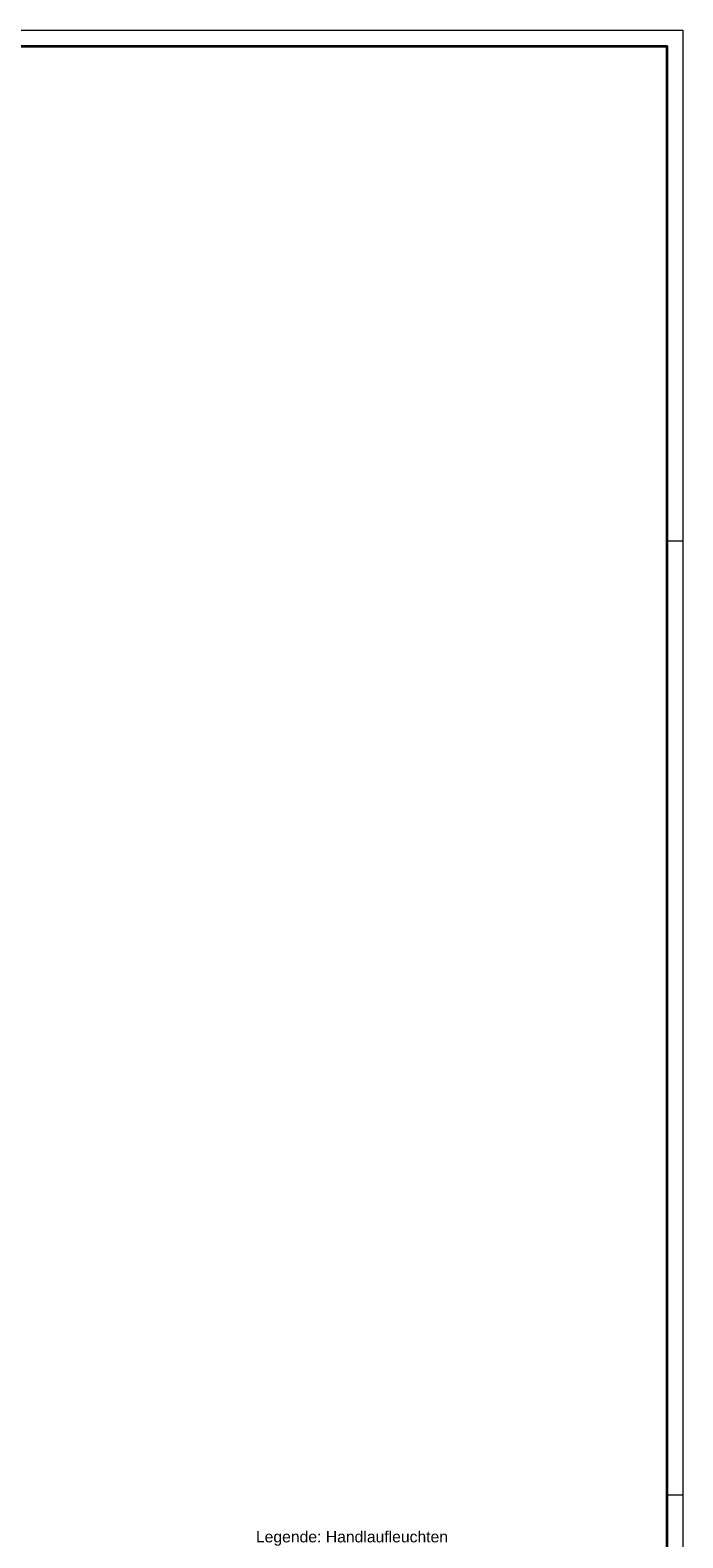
# Model space of a CAD drawing. Extents: x -620 to 300, y 62 to 1112.
# Tile 235 of 235: x 97 to 300, y 643 to 1112. Entities that reach past the tile are written whole.
import ezdxf
from ezdxf.lldxf.tags import DXFTag

# ---------------------------------------------------------------- set-up
doc = ezdxf.new("R2010")
doc.units = 0
doc.layers.get('0').update_dxf_attribs({"lineweight": 13})
doc.layers.add('E_Legende-A06CPVLAL0', color=7, linetype='Continuous', lineweight=13)
doc.layers.add('iwb_Plankopf Rahmen', color=7, linetype='Continuous', lineweight=35)
doc.styles.get("Standard").update_dxf_attribs({"font": 'ARIALN.TTF'})
tags = doc.linetypes.add('grob', pattern=[14, 3, -8, 3]).pattern_tags.tags
tags[8:9] = [DXFTag(74, 4), DXFTag(75, 0), DXFTag(340, '0'), DXFTag(46, 0.0), DXFTag(50, 0.0), DXFTag(44, 0.0), DXFTag(45, 0.0)]
tags[6:7] = [DXFTag(74, 4), DXFTag(75, 0), DXFTag(340, '0'), DXFTag(46, 0.0), DXFTag(50, 0.0), DXFTag(44, 0.0), DXFTag(45, 0.0)]
tags[4:5] = [DXFTag(74, 4), DXFTag(75, 0), DXFTag(340, '0'), DXFTag(46, 0.0), DXFTag(50, 0.0), DXFTag(44, 0.0), DXFTag(45, 0.0)]

# ---------------------------------------------------------------- blocks, each defined once
blk = doc.blocks.new('Referenz-A06CPVLKL0')
at = {"layer": 'E_Legende-A06CPVLAL0', "linetype": 'Continuous', "ltscale": 0.13, "insert": (167.45, 645.28), "char_height": 3.5, "attachment_point": 1}
blk.add_mtext('{\\fArial;Legende: Handlaufleuchten}', dxfattribs=at)

msp = doc.modelspace()

# ---------------------------------------------------------------- linework, layer by layer
at = {"layer": 'iwb_Plankopf Rahmen', "color": 8, "linetype": 'grob', "lineweight": 5, "ltscale": 0.13, "true_color": 0x808080}
for p, q in [((300.35, 953.43), (295.35, 953.43)), ((300.35, 656.43), (295.35, 656.43))]:
    msp.add_line(p, q, dxfattribs=at)
at = {"layer": 'iwb_Plankopf Rahmen', "color": 8, "lineweight": 13, "ltscale": 0.13, "true_color": 0x808080}
msp.add_lwpolyline([(300.35, 62.43), (-619.65, 62.43), (-619.65, 1112.43), (300.35, 1112.43), (300.35, 62.43)], close=True, dxfattribs=at)
at = {"layer": 'iwb_Plankopf Rahmen', "ltscale": 0.35}
msp.add_lwpolyline([(-599.65, 67.43), (-599.65, 1107.43), (295.35, 1107.43), (295.35, 67.43), (-599.65, 67.43)], close=True, dxfattribs=at)

# ---------------------------------------------------------------- block references
at = {"color": 8, "lineweight": 25, "ltscale": 0.25, "true_color": 0x808080}
msp.add_blockref('Referenz-A06CPVLKL0', (0, 0), dxfattribs=at)

doc.saveas('drawing.dxf')
